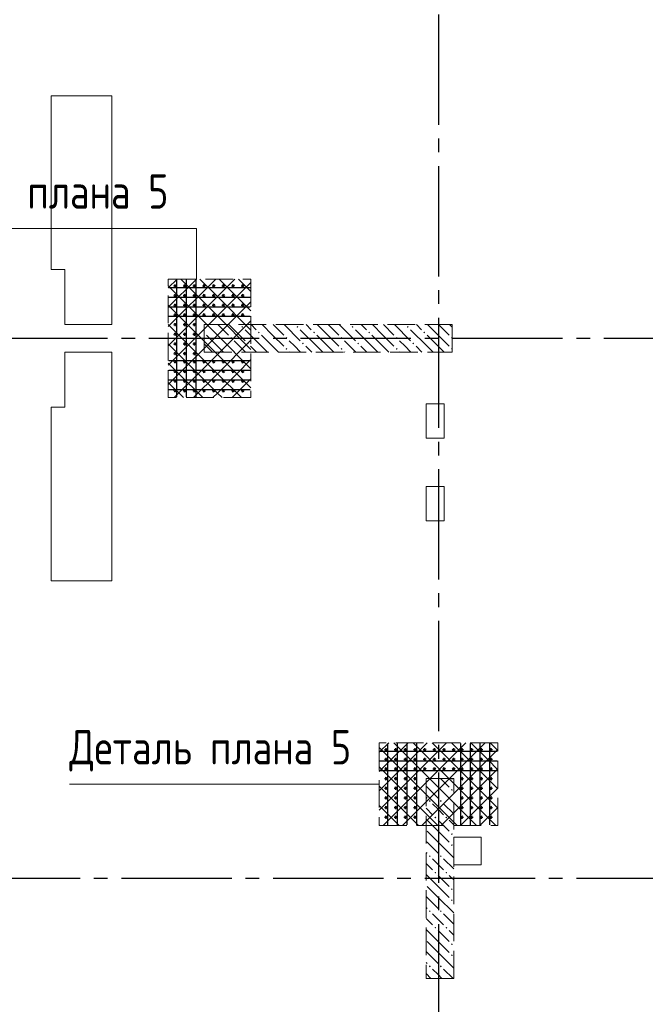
# Model space of a CAD drawing. Header units: millimetres. Extents: x 0 to 31317, y 0 to 42000.
# Tile 6 of 12: x 11587 to 16124, y 23718 to 30862. Entities that reach past the tile are written whole.
import ezdxf

# ---------------------------------------------------------------- set-up
doc = ezdxf.new("R2010")
doc.units = ezdxf.units.MM
doc.linetypes.add('______2', pattern=[270, 200, -70])
doc.linetypes.add('______5', pattern=[1100, 800, -100, 100, -100])
for name, color, linetype, lineweight in [('Вспомогательная арматура', 7, 'Continuous', 25), ('ЖБ Пилон', 180, 'Continuous', 25), ('Оси', 40, '______5', 18), ('Поперечная арматура', 7, 'Continuous', 25), ('Примечания', 7, 'Continuous', 25)]:
    doc.layers.add(name, color=color, linetype=linetype, lineweight=lineweight)
doc.layers.add('ЖБ Перекрытие верхний уровень', color=7, linetype='Continuous', lineweight=25, true_color=0xe0e0ff)
doc.styles.add('GOST 2.304-81', font='txt')

msp = doc.modelspace()

# ---------------------------------------------------------------- hatches: boundary and pattern name
at = {"layer": 'ЖБ Пилон', "linetype": 'Continuous', "lineweight": 18, "transparency": 33554687}
for points in [[(12924, 28596.6), (12927.5, 28593.1), (12924, 28589.7)], [(13194.5, 28633.1), (13201, 28639.6), (13207.5, 28633.1), (13201, 28626.6)], [(13314.5, 28593.1), (13321, 28599.6), (13327.5, 28593.1), (13321, 28586.6)], [(13594.5, 28633.1), (13601, 28639.6), (13607.5, 28633.1), (13601, 28626.6)], [(13714.5, 28593.1), (13721, 28599.6), (13727.5, 28593.1), (13721, 28586.6)], [(13994.5, 28633.1), (14001, 28639.6), (14007.5, 28633.1), (14001, 28626.6)], [(14114.5, 28593.1), (14121, 28599.6), (14127.5, 28593.1), (14121, 28586.6)], [(14394.5, 28633.1), (14401, 28639.6), (14407.5, 28633.1), (14401, 28626.6)], [(14514.5, 28593.1), (14521, 28599.6), (14527.5, 28593.1), (14521, 28586.6)], [(13114.5, 28553.1), (13121, 28559.6), (13127.5, 28553.1), (13121, 28546.6)], [(13234.5, 28513.1), (13241, 28519.6), (13247.4, 28513.1), (13241, 28506.6)], [(13514.5, 28553.1), (13521, 28559.6), (13527.5, 28553.1), (13521, 28546.6)], [(13634.5, 28513.1), (13641, 28519.6), (13647.4, 28513.1), (13641, 28506.6)], [(13914.5, 28553.1), (13921, 28559.6), (13927.5, 28553.1), (13921, 28546.6)], [(14034.5, 28513.1), (14041, 28519.6), (14047.4, 28513.1), (14041, 28506.6)], [(14314.5, 28553.1), (14321, 28559.6), (14327.5, 28553.1), (14321, 28546.6)], [(14434.5, 28513.1), (14441, 28519.6), (14447.4, 28513.1), (14441, 28506.6)], [(14714.5, 28553.1), (14721, 28559.6), (14724, 28556.6), (14724, 28549.7), (14721, 28546.6)], [(13114.5, 28473.1), (13121, 28479.6), (13127.5, 28473.1), (13121, 28466.6)], [(13514.5, 28473.1), (13521, 28479.6), (13527.5, 28473.1), (13521, 28466.6)], [(13914.5, 28473.1), (13921, 28479.6), (13927.5, 28473.1), (13921, 28466.6)], [(14314.5, 28473.1), (14321, 28479.6), (14327.5, 28473.1), (14321, 28466.6)], [(14714.5, 28473.1), (14721, 28479.6), (14724, 28476.6), (14724, 28469.7), (14721, 28466.6)], [(14714.5, 25353.1), (14716.3, 25355), (14725.6, 25355), (14727.5, 25353.1), (14721, 25346.6)], [(14714.5, 25273.1), (14721, 25279.6), (14727.5, 25273.1), (14721, 25266.6)], [(14554.4, 25193.1), (14560.9, 25199.6), (14567.4, 25193.1), (14560.9, 25186.6)], [(14634.5, 25193.1), (14640.9, 25199.6), (14647.4, 25193.1), (14640.9, 25186.6)], [(14594.5, 25073.1), (14601, 25079.6), (14607.5, 25073.1), (14601, 25066.6)], [(14674.5, 25073.1), (14681, 25079.6), (14687.5, 25073.1), (14681, 25066.6)], [(14714.5, 24953.1), (14721, 24959.6), (14727.5, 24953.1), (14721, 24946.6)], [(14714.5, 24873.1), (14721, 24879.6), (14727.5, 24873.1), (14721, 24866.6)], [(14554.4, 24793.1), (14560.9, 24799.6), (14567.4, 24793.1), (14560.9, 24786.6)], [(14634.5, 24793.1), (14640.9, 24799.6), (14647.4, 24793.1), (14640.9, 24786.6)], [(14594.5, 24673.1), (14601, 24679.6), (14607.5, 24673.1), (14601, 24666.6)], [(14674.5, 24673.1), (14681, 24679.6), (14687.5, 24673.1), (14681, 24666.6)], [(14714.5, 24553.1), (14721, 24559.6), (14727.5, 24553.1), (14721, 24546.6)], [(14714.5, 24473.1), (14721, 24479.6), (14727.5, 24473.1), (14721, 24466.6)], [(14554.4, 24393.1), (14560.9, 24399.6), (14567.4, 24393.1), (14560.9, 24386.6)], [(14634.5, 24393.1), (14640.9, 24399.6), (14647.4, 24393.1), (14640.9, 24386.6)], [(14594.5, 24273.1), (14601, 24279.6), (14607.5, 24273.1), (14601, 24266.6)], [(14674.5, 24273.1), (14681, 24279.6), (14687.5, 24273.1), (14681, 24266.6)], [(14714.5, 24153.1), (14721, 24159.6), (14727.5, 24153.1), (14721, 24146.6)], [(14714.5, 24073.1), (14721, 24079.6), (14727.5, 24073.1), (14721, 24066.6)], [(14554.4, 23993.1), (14560.9, 23999.6), (14567.4, 23993.1), (14560.9, 23986.6)], [(14634.5, 23993.1), (14640.9, 23999.6), (14647.4, 23993.1), (14640.9, 23986.6)]]:
    msp.add_hatch(color=7, dxfattribs=at).paths.add_polyline_path(points, flags=16)

# ---------------------------------------------------------------- linework, layer by layer
at = {"layer": 'Вспомогательная арматура', "color": 7, "linetype": 'Continuous', "lineweight": 25, "transparency": 33554687}
for p, q in [((12724, 28975), (12724, 28125)), ((12794, 28975), (12794, 28125)), ((12864, 28975), (12864, 28125)), ((12669, 28920), (13259, 28920)), ((12669, 28850), (13259, 28850)), ((12669, 28780), (13259, 28780)), ((12669, 28710), (13259, 28710)), ((12669, 28390), (13259, 28390)), ((12669, 28320), (13259, 28320)), ((12669, 28250), (13259, 28250)), ((12669, 28180), (13259, 28180)), ((14254, 25610), (14254, 25020)), ((14324, 25610), (14324, 25020)), ((14394, 25610), (14394, 25020)), ((14464, 25610), (14464, 25020)), ((14784, 25610), (14784, 25020)), ((14854, 25610), (14854, 25020)), ((14924, 25610), (14924, 25020)), ((14994, 25610), (14994, 25020)), ((14199, 25555), (15049, 25555)), ((14199, 25485), (15049, 25485)), ((14199, 25415), (15049, 25415))]:
    msp.add_line(p, q, dxfattribs=at)
at = {"layer": 'ЖБ Перекрытие верхний уровень', "color": 7, "linetype": 'Continuous', "lineweight": 18, "transparency": 33554687}
for p, q in [((12254, 30310), (11814, 30310)), ((11814, 30310), (11814, 29050)), ((12254, 29050), (12254, 30310)), ((11814, 29050), (11914, 29050)), ((11914, 29050), (11914, 28650)), ((12254, 28650), (12254, 29050)), ((11914, 28650), (12254, 28650)), ((12254, 28450), (11914, 28450)), ((11914, 28450), (11914, 28050)), ((12254, 28050), (12254, 28450)), ((11914, 28050), (11814, 28050)), ((11814, 28050), (11814, 26790)), ((12254, 26790), (12254, 28050)), ((14664, 28075), (14534, 28075)), ((14534, 28075), (14534, 27825)), ((14664, 27825), (14664, 28075)), ((14534, 27825), (14664, 27825)), ((14664, 27475), (14534, 27475)), ((14534, 27475), (14534, 27225)), ((14664, 27225), (14664, 27475)), ((14534, 27225), (14664, 27225)), ((11814, 26790), (12254, 26790)), ((14934, 24930), (14734, 24930)), ((14734, 24930), (14734, 24730)), ((14934, 24730), (14934, 24930)), ((14734, 24730), (14934, 24730))]:
    msp.add_line(p, q, dxfattribs=at)
at = {"layer": 'ЖБ Пилон', "color": 253, "linetype": '______2', "lineweight": 13, "true_color": 0xa0a0a0, "transparency": 33554687}
for p, q in [((14724, 28650), (12924, 28650)), ((12924, 28650), (12924, 28450)), ((14724, 28450), (14724, 28650)), ((12924, 28450), (14724, 28450)), ((14534, 25355), (14534, 23905)), ((14734, 25355), (14534, 25355)), ((14734, 23905), (14734, 25355)), ((14534, 23905), (14734, 23905))]:
    msp.add_line(p, q, dxfattribs=at)
at = {"layer": 'ЖБ Пилон', "color": 9, "linetype": 'Continuous', "lineweight": 18, "true_color": 0xc7c7c7, "transparency": 33554687}
for p, q in [((13021, 28573.1), (12944.1, 28650)), ((13024.1, 28650), (13101, 28573.1)), ((13104.1, 28650), (13221, 28533.1)), ((13341, 28493.1), (13221, 28613.1)), ((13264.1, 28650), (13301, 28613.1)), ((13421, 28573.1), (13344.1, 28650)), ((13424.1, 28650), (13501, 28573.1)), ((13504.1, 28650), (13621, 28533.1)), ((13741, 28493.1), (13621, 28613.1)), ((13664.1, 28650), (13701, 28613.1)), ((13821, 28573.1), (13744.1, 28650)), ((13824.1, 28650), (13901, 28573.1)), ((13904.1, 28650), (14021, 28533.1)), ((14141, 28493.1), (14021, 28613.1)), ((14064.1, 28650), (14101, 28613.1)), ((14221, 28573.1), (14144.1, 28650)), ((14224.1, 28650), (14301, 28573.1)), ((14304.1, 28650), (14421, 28533.1)), ((14541, 28493.1), (14421, 28613.1)), ((14464.1, 28650), (14501, 28613.1)), ((14621, 28573.1), (14544.1, 28650)), ((14624.1, 28650), (14701, 28573.1)), ((14704.1, 28650), (14724, 28630.1)), ((12941, 28493.1), (12924, 28510.1)), ((12941, 28573.1), (13021, 28493.1)), ((13021, 28573.1), (13101, 28493.1)), ((13181, 28493.1), (13141, 28533.1)), ((13341, 28573.1), (13421, 28493.1)), ((13421, 28573.1), (13501, 28493.1)), ((13581, 28493.1), (13541, 28533.1)), ((13741, 28573.1), (13821, 28493.1)), ((13821, 28573.1), (13901, 28493.1)), ((13981, 28493.1), (13941, 28533.1)), ((14141, 28573.1), (14221, 28493.1)), ((14221, 28573.1), (14301, 28493.1)), ((14381, 28493.1), (14341, 28533.1)), ((14541, 28573.1), (14621, 28493.1)), ((14621, 28573.1), (14701, 28493.1)), ((12941, 28493.1), (12984.1, 28450)), ((13021, 28493.1), (13064.1, 28450)), ((13141, 28453.1), (13144.1, 28450)), ((13221, 28453.1), (13181, 28493.1)), ((13260.9, 28493.1), (13304.1, 28450)), ((13341, 28493.1), (13384.1, 28450)), ((13421, 28493.1), (13464.1, 28450)), ((13541, 28453.1), (13544.1, 28450)), ((13621, 28453.1), (13581, 28493.1)), ((13660.9, 28493.1), (13704.1, 28450)), ((13741, 28493.1), (13784.1, 28450)), ((13821, 28493.1), (13864.1, 28450)), ((13941, 28453.1), (13944.1, 28450)), ((14021, 28453.1), (13981, 28493.1)), ((14060.9, 28493.1), (14104.1, 28450)), ((14141, 28493.1), (14184.1, 28450)), ((14221, 28493.1), (14264.1, 28450)), ((14341, 28453.1), (14344.1, 28450)), ((14421, 28453.1), (14381, 28493.1)), ((14460.9, 28493.1), (14504.1, 28450)), ((14541, 28493.1), (14584.1, 28450)), ((14621, 28493.1), (14664.1, 28450)), ((14540.9, 25293.1), (14534, 25300.1)), ((14559.1, 25355), (14621, 25293.1)), ((14639.1, 25355), (14701, 25293.1)), ((14540.9, 25293.1), (14621, 25213.1)), ((14621, 25293.1), (14734, 25180.1)), ((14534, 25220.1), (14540.9, 25213.1)), ((14621, 25133.1), (14581, 25173.1)), ((14660.9, 25173.1), (14734, 25100.1)), ((14534, 25140.1), (14581, 25093.1)), ((14660.9, 25093.1), (14621, 25133.1)), ((14621, 24973.1), (14534, 25060.1)), ((14621, 25053.1), (14701, 24973.1)), ((14701, 25053.1), (14734, 25020.1)), ((14540.9, 24973.1), (14621, 24893.1)), ((14621, 24973.1), (14701, 24893.1)), ((14540.9, 24893.1), (14534, 24900.1)), ((14540.9, 24893.1), (14621, 24813.1)), ((14621, 24893.1), (14734, 24780.1)), ((14534, 24820.1), (14540.9, 24813.1)), ((14534, 24740.1), (14581, 24693.1)), ((14621, 24733.1), (14581, 24773.1)), ((14660.9, 24693.1), (14621, 24733.1)), ((14660.9, 24773.1), (14734, 24700.1)), ((14621, 24573.1), (14534, 24660.1)), ((14621, 24653.1), (14701, 24573.1)), ((14701, 24653.1), (14734, 24620.1)), ((14540.9, 24573.1), (14621, 24493.1)), ((14621, 24573.1), (14701, 24493.1)), ((14540.9, 24493.1), (14534, 24500.1)), ((14540.9, 24493.1), (14621, 24413.1)), ((14621, 24493.1), (14734, 24380.1)), ((14534, 24420.1), (14540.9, 24413.1)), ((14621, 24333.1), (14581, 24373.1)), ((14660.9, 24373.1), (14734, 24300.1)), ((14534, 24340.1), (14581, 24293.1)), ((14660.9, 24293.1), (14621, 24333.1)), ((14621, 24173.1), (14534, 24260.1)), ((14621, 24253.1), (14701, 24173.1)), ((14701, 24253.1), (14734, 24220.1)), ((14540.9, 24173.1), (14621, 24093.1)), ((14621, 24173.1), (14701, 24093.1)), ((14540.9, 24093.1), (14534, 24100.1)), ((14540.9, 24093.1), (14621, 24013.1)), ((14621, 24093.1), (14734, 23980.1)), ((14534, 24020.1), (14540.9, 24013.1)), ((14534, 23940.1), (14569.1, 23905)), ((14621, 23933.1), (14581, 23973.1)), ((14660.9, 23973.1), (14729.1, 23905)), ((14649.1, 23905), (14621, 23933.1))]:
    msp.add_line(p, q, dxfattribs=at)
at = {"layer": 'Оси', "color": 8, "linetype": '______5', "lineweight": -3, "transparency": 33554687}
for p, q in [((14624, 39700), (14624, 15930)), ((26524, 28550), (4600, 28550)), ((27424, 24630), (4600, 24630))]:
    msp.add_line(p, q, dxfattribs=at)
at = {"layer": 'Поперечная арматура', "color": 7, "linetype": 'Continuous', "lineweight": 50, "transparency": 33554687}
for centre in [(12714, 28930), (12784, 28930), (12854, 28930), (12924, 28930), (12994, 28930), (13064, 28930), (13134, 28930), (13204, 28930), (12714, 28860), (12714, 28790), (12784, 28860), (12784, 28790), (12854, 28860), (12854, 28790), (12924, 28860), (12924, 28790), (12994, 28860), (12994, 28790), (13064, 28860), (13064, 28790), (13134, 28860), (13134, 28790), (13204, 28860), (13204, 28790), (12714, 28720), (12784, 28720), (12854, 28720), (12924, 28720), (12994, 28720), (13064, 28720), (13134, 28720), (13204, 28720), (12714, 28650), (12784, 28650), (12854, 28650), (12714, 28580), (12784, 28580), (12854, 28580), (12714, 28510), (12784, 28510), (12854, 28510), (12714, 28440), (12784, 28440), (12854, 28440), (12714, 28380), (12784, 28380), (12854, 28380), (12924, 28380), (12994, 28380), (13064, 28380), (13134, 28380), (13204, 28380), (12714, 28310), (12784, 28310), (12854, 28310), (12924, 28310), (12994, 28310), (13064, 28310), (13134, 28310), (13204, 28310), (12714, 28240), (12784, 28240), (12854, 28240), (12924, 28240), (12994, 28240), (13064, 28240), (13134, 28240), (13204, 28240), (12714, 28170), (12784, 28170), (12854, 28170), (12924, 28170), (12994, 28170), (13064, 28170), (13134, 28170), (13204, 28170), (14244, 25565), (14314, 25565), (14384, 25565), (14454, 25565), (14524, 25565), (14594, 25565), (14664, 25565), (14734, 25565), (14794, 25565), (14864, 25565), (14934, 25565), (15004, 25565), (14244, 25495), (14314, 25495), (14384, 25495), (14454, 25495), (14524, 25495), (14594, 25495), (14664, 25495), (14734, 25495), (14794, 25495), (14864, 25495), (14934, 25495), (15004, 25495), (14244, 25425), (14314, 25425), (14384, 25425), (14454, 25425), (14524, 25425), (14594, 25425), (14664, 25425), (14734, 25425), (14794, 25425), (14864, 25425), (14934, 25425), (15004, 25425), (14244, 25355), (14314, 25355), (14384, 25355), (14454, 25355), (14794, 25355), (14864, 25355), (14934, 25355), (15004, 25355), (14244, 25285), (14314, 25285), (14384, 25285), (14454, 25285), (14794, 25285), (14864, 25285), (14934, 25285), (15004, 25285), (14244, 25215), (14314, 25215), (14384, 25215), (14454, 25215), (14794, 25215), (14864, 25215), (14934, 25215), (15004, 25215), (14244, 25145), (14244, 25075), (14314, 25145), (14314, 25075), (14384, 25145), (14384, 25075), (14454, 25145), (14454, 25075), (14794, 25145), (14794, 25075), (14864, 25145), (14864, 25075), (14934, 25145), (14934, 25075), (15004, 25145), (15004, 25075)]:
    msp.add_circle(centre, 5, dxfattribs=at)
at = {"layer": 'Примечания', "color": 252, "linetype": 'Continuous', "lineweight": 13, "true_color": 0x8f8f8f, "transparency": 33554687}
for p, q in [((12664, 28916.2), (12727.8, 28980)), ((12664, 28776.2), (12867.8, 28980)), ((12664, 28636.2), (13007.8, 28980)), ((12754.1, 28980), (13021, 28713.1)), ((12894.1, 28980), (13021, 28853.1)), ((13021, 28853.1), (13147.8, 28980)), ((13021, 28713.1), (13264, 28956.2)), ((13034.1, 28980), (13264, 28750.1)), ((13174.1, 28980), (13264, 28890.1)), ((12664, 28930.1), (13021, 28573.1)), ((12664, 28496.2), (13021, 28853.1)), ((13021, 28853.1), (13264, 28610.1)), ((13021, 28573.1), (13264, 28816.2)), ((12664, 28790.1), (13021, 28433.1)), ((12664, 28356.2), (13021, 28713.1)), ((13021, 28713.1), (13264, 28470.1)), ((13021, 28433.1), (13264, 28676.2)), ((12664, 28650.1), (13021, 28293.1)), ((12664, 28510.1), (12881, 28293.1)), ((12740.9, 28293.1), (13021, 28573.1)), ((13021, 28573.1), (13264, 28330.1)), ((13021, 28293.1), (13264, 28536.2)), ((12664, 28370.1), (12740.9, 28293.1)), ((12881, 28293.1), (13021, 28433.1)), ((13021, 28433.1), (13160.9, 28293.1)), ((13160.9, 28293.1), (13264, 28396.2)), ((12664, 28216.2), (12740.9, 28293.1)), ((12664, 28230.1), (12774.1, 28120)), ((12707.8, 28120), (12881, 28293.1)), ((12740.9, 28293.1), (12914.1, 28120)), ((12847.8, 28120), (13021, 28293.1)), ((12881, 28293.1), (13021, 28153.1)), ((13021, 28153.1), (13160.9, 28293.1)), ((13021, 28293.1), (13194.1, 28120)), ((13127.8, 28120), (13264, 28256.2)), ((13160.9, 28293.1), (13264, 28190.1)), ((12987.8, 28120), (13021, 28153.1)), ((13021, 28153.1), (13054.1, 28120)), ((14194, 25546.2), (14262.8, 25615)), ((14194, 25580.1), (14281, 25493.1)), ((14281, 25493.1), (14402.8, 25615)), ((14299.1, 25615), (14421, 25493.1)), ((14421, 25493.1), (14542.8, 25615)), ((14439.1, 25615), (14560.9, 25493.1)), ((14560.9, 25493.1), (14682.8, 25615)), ((14579.1, 25615), (14701, 25493.1)), ((14701, 25493.1), (14822.8, 25615)), ((14719.1, 25615), (14840.9, 25493.1)), ((14840.9, 25493.1), (14962.8, 25615)), ((14859.1, 25615), (14981, 25493.1)), ((14999.1, 25615), (15054, 25560.1)), ((14981, 25493.1), (15054, 25566.2)), ((14194, 25406.2), (14281, 25493.1)), ((14194, 25266.2), (14421, 25493.1)), ((14194, 25440.1), (14421, 25213.1)), ((14281, 25493.1), (14421, 25353.1)), ((14421, 25353.1), (14560.9, 25493.1)), ((14421, 25213.1), (14701, 25493.1)), ((14421, 25073.1), (14840.9, 25493.1)), ((14421, 25493.1), (14899.1, 25015)), ((14502.8, 25015), (14981, 25493.1)), ((14560.9, 25493.1), (15039.1, 25015)), ((14701, 25493.1), (15054, 25140.1)), ((14840.9, 25493.1), (15054, 25280.1)), ((14981, 25493.1), (15054, 25420.1)), ((14642.8, 25015), (15054, 25426.2)), ((14194, 25126.2), (14421, 25353.1)), ((14194, 25300.1), (14421, 25073.1)), ((14421, 25353.1), (14759.1, 25015)), ((14782.8, 25015), (15054, 25286.2)), ((14194, 25160.1), (14339.1, 25015)), ((14222.8, 25015), (14421, 25213.1)), ((14421, 25213.1), (14619.1, 25015)), ((14922.8, 25015), (15054, 25146.2)), ((14194, 25020.1), (14199.1, 25015)), ((14362.8, 25015), (14421, 25073.1)), ((14421, 25073.1), (14479.1, 25015))]:
    msp.add_line(p, q, dxfattribs=at)
at = {"layer": 'Примечания', "color": 7, "linetype": '______2', "lineweight": 13, "transparency": 33554687}
for p, q in [((12664, 28120), (12664, 28980)), ((12664, 28980), (13264, 28980)), ((13264, 28980), (13264, 28120)), ((13264, 28120), (12664, 28120)), ((15054, 25615), (14194, 25615)), ((14194, 25615), (14194, 25015)), ((15054, 25015), (15054, 25615)), ((14194, 25015), (15054, 25015))]:
    msp.add_line(p, q, dxfattribs=at)
at = {"layer": 'Примечания', "color": 7, "linetype": 'Continuous', "lineweight": 13, "transparency": 33554687}
msp.add_line((11946.8, 25315), (14194, 25315), dxfattribs=at)
for points in [[(12869, 29347.8), (10439, 29347.8), (10439, 28980)], [(10621.8, 29347.8), (12869, 29347.8), (12869, 28980.4)]]:
    msp.add_lwpolyline(points, dxfattribs=at)

# ---------------------------------------------------------------- texts
at = {"layer": 'Примечания', "color": 7, "linetype": 'Continuous', "lineweight": 25, "transparency": 33554687, "char_height": 250, "width": 2132.452, "attachment_point": 7, "style": 'GOST 2.304-81'}
for insert in [(10621.8, 29439.4), (11946.8, 25406.7)]:
    msp.add_mtext('Деталь\\~плана\\~5', dxfattribs=dict(at, insert=insert))

doc.saveas('drawing.dxf')
